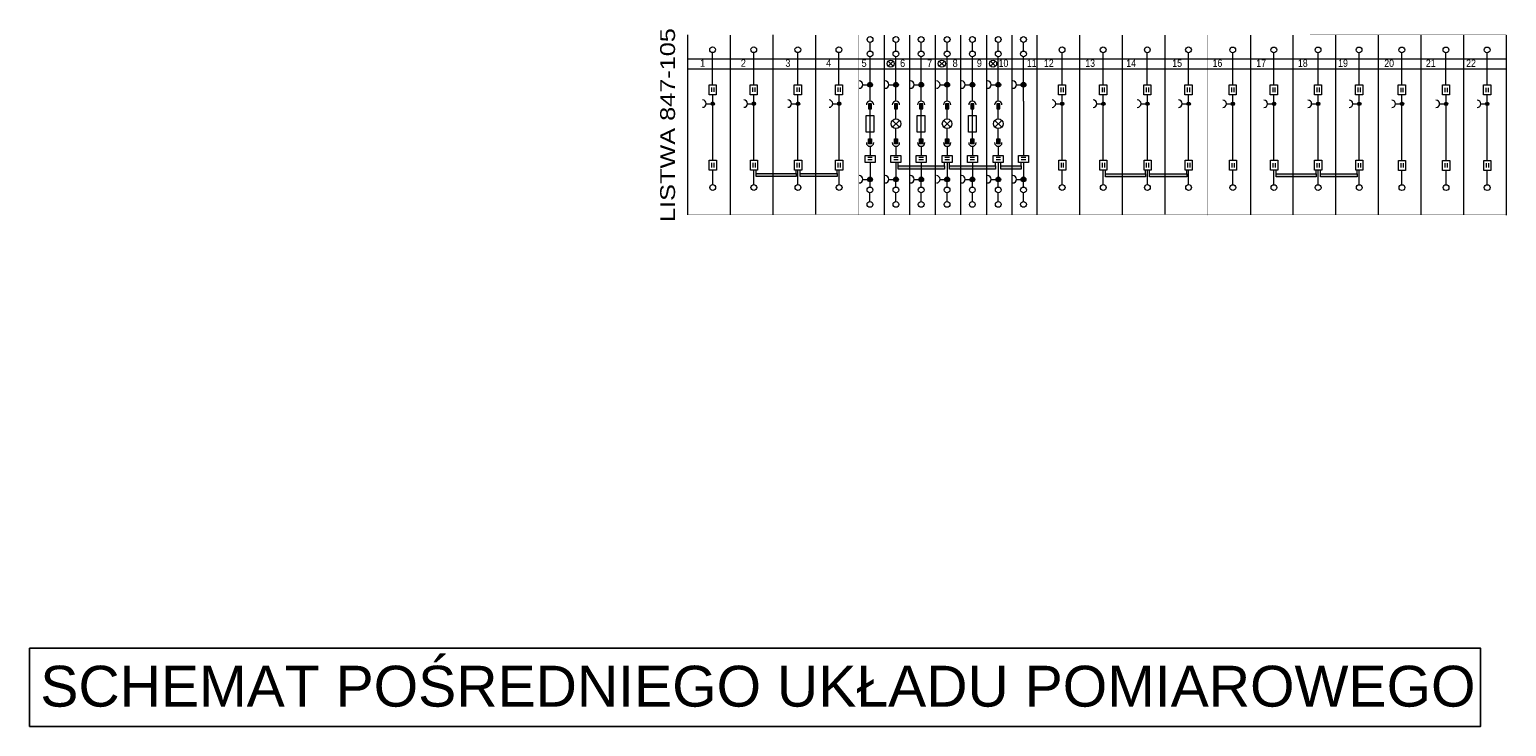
# Model space of a CAD drawing. Header units: centimetres. Extents: x -4644 to 5368, y -667 to 1552.
# Tile 47 of 48: x 3989 to 4856, y 614 to 1023. Entities that reach past the tile are written whole.
import ezdxf
from ezdxf.enums import TextEntityAlignment as Align

# ---------------------------------------------------------------- set-up
doc = ezdxf.new("R2010")
doc.units = ezdxf.units.CM
doc.header["$MEASUREMENT"] = 0
doc.layers.get('0').update_dxf_attribs({"linetype": 'CONTINUOUS'})
for name, color, linetype in [('Aparatura', 7, 'CONTINUOUS'), ('Schemat elektryczny', 7, 'CONTINUOUS'), ('tekst', 7, 'CONTINUOUS'), ('WARSTWA_1', 7, 'CONTINUOUS')]:
    doc.layers.add(name, color=color, linetype=linetype)
doc.styles.add('ARIAL', font='arial.ttf')
doc.styles.add('Arial h-20', font='ARIAL.TTF', dxfattribs={"height": 20})
doc.styles.add('Arial h-70', font='ARIAL.TTF', dxfattribs={"height": 70})

# ---------------------------------------------------------------- blocks, each defined once
blk = doc.blocks.new('WAGO 847-676_230_1001')
at = {"layer": 'Schemat elektryczny', "linetype": 'Continuous', "lineweight": 5}
for points in [[(373.5, -100.7, 1), (363.9, -100.7, 1)], [(425.9, -100.7, 1), (416.2, -100.7, 1)], [(476.9, -100.7, 1), (467.2, -100.7, 1)], [(529.3, -100.7, 1), (519.6, -100.7, 1)], [(580.3, -100.7, 1), (570.6, -100.7, 1)], [(632.7, -100.7, 1), (623, -100.7, 1)], [(683.7, -100.7, 1), (674, -100.7, 1)], [(54.5, -139, 1), (47.5, -139, 1)], [(137.6, -139, 1), (130.6, -139, 1)], [(226.7, -139, 1), (219.7, -139, 1)], [(309.9, -139, 1), (302.9, -139, 1)], [(371.9, -139.2), (365.5, -139.2), (365.5, -149.2), (371.9, -149.2)], [(424.3, -139.2), (417.9, -139.2), (417.9, -149.2), (424.3, -149.2)], [(475.3, -139.2), (468.9, -139.2), (468.9, -149.2), (475.3, -149.2)], [(527.7, -139.2), (521.3, -139.2), (521.3, -149.2), (527.7, -149.2)], [(578.6, -139.2), (572.3, -139.2), (572.3, -149.2), (578.6, -149.2)], [(631, -139.2), (624.7, -139.2), (624.7, -149.2), (631, -149.2)], [(760.4, -139.1, 1), (753.4, -139.1, 1)], [(843.6, -139.1, 1), (836.6, -139.1, 1)], [(932.6, -139.1, 1), (925.6, -139.1, 1)], [(1015.8, -139.1, 1), (1008.8, -139.1, 1)], [(1105.2, -139.3, 1), (1098.2, -139.3, 1)], [(1188.4, -139.3, 1), (1181.4, -139.3, 1)], [(1277.4, -139.3, 1), (1270.4, -139.3, 1)], [(1360.6, -139.3, 1), (1353.6, -139.3, 1)], [(1446.9, -139.4, 1), (1439.9, -139.4, 1)], [(1535.9, -139.4, 1), (1528.9, -139.4, 1)], [(1619.1, -139.4, 1), (1612.1, -139.4, 1)], [(365.5, -219.9), (371.9, -219.9), (371.9, -209.9), (365.5, -209.9)], [(417.9, -219.9), (424.3, -219.9), (424.3, -209.9), (417.9, -209.9)], [(468.9, -219.9), (475.3, -219.9), (475.3, -209.9), (468.9, -209.9)], [(521.3, -219.9), (527.7, -219.9), (527.7, -209.9), (521.3, -209.9)], [(572.3, -219.9), (578.6, -219.9), (578.6, -209.9), (572.3, -209.9)], [(624.7, -219.9), (631, -219.9), (631, -209.9), (624.7, -209.9)], [(519, -264.9), (425.9, -264.9), (425.9, -271), (519, -271)], [(622.4, -264.9), (529.3, -264.9), (529.3, -271), (622.4, -271)], [(674.3, -264.9), (632.7, -264.9), (632.7, -271), (674.3, -271)], [(219.3, -280.4), (138.4, -280.4), (138.4, -286.4), (219.3, -286.4)], [(302.4, -280.4), (227.7, -280.4), (227.7, -286.4), (302.4, -286.4)], [(373.5, -292, 1), (363.9, -292, 1)], [(425.9, -292, 1), (416.2, -292, 1)], [(476.9, -292, 1), (467.2, -292, 1)], [(529.3, -292, 1), (519.6, -292, 1)], [(580.3, -292, 1), (570.6, -292, 1)], [(632.7, -292, 1), (623, -292, 1)], [(683.7, -292, 1), (674, -292, 1)], [(925.3, -280.5), (844.3, -280.5), (844.3, -286.6), (925.3, -286.6)], [(1008.4, -280.5), (933.6, -280.5), (933.6, -286.6), (1008.4, -286.6)], [(1270, -280.7), (1189.1, -280.7), (1189.1, -286.7), (1270, -286.7)], [(1353.1, -280.7), (1278.4, -280.7), (1278.4, -286.7), (1353.1, -286.7)]]:
    blk.add_hatch(color=256, dxfattribs=at).paths.add_polyline_path(points)
for p, q in [((405.3, -52.9), (415.6, -63.2)), ((415.6, -52.9), (405.3, -63.2)), ((518.9, -52.9), (508.7, -63.2)), ((508.7, -52.9), (518.9, -63.2)), ((622.3, -52.9), (612.1, -63.2)), ((612.1, -52.9), (622.3, -63.2)), ((678.8, -133.9), (678.8, -243.4)), ((414.2, -172.7), (428, -186.4)), ((428, -172.7), (414.2, -186.4)), ((531.3, -172.7), (517.6, -186.4)), ((517.6, -172.7), (531.3, -186.4)), ((621, -172.7), (634.7, -186.4)), ((634.7, -172.7), (621, -186.4)), ((368.7, -225.1), (368.7, -243.4)), ((421.1, -225.1), (421.1, -243.4)), ((472.1, -225.1), (472.1, -243.4)), ((524.5, -225.1), (524.5, -243.4)), ((575.5, -225.1), (575.5, -243.4)), ((627.8, -225.1), (627.8, -243.4)), ((368.7, -257.8), (368.7, -296.9)), ((421.1, -257.8), (421.1, -296.9)), ((425.9, -264.9), (425.9, -257.8)), ((472.1, -257.8), (472.1, -296.9)), ((519, -264.9), (519, -257.8)), ((524.5, -257.8), (524.5, -296.9)), ((529.3, -264.9), (529.3, -257.8)), ((575.5, -257.8), (575.5, -296.9)), ((622.4, -264.9), (622.4, -257.8)), ((627.8, -257.8), (627.8, -296.9)), ((632.7, -264.9), (632.7, -257.8)), ((674.3, -264.9), (674.3, -257.8)), ((678.8, -257.8), (678.8, -296.9)), ((138.4, -280.4), (138.4, -273.3)), ((219.3, -280.4), (219.3, -273.3)), ((227.7, -280.4), (227.7, -273.3)), ((302.4, -280.4), (302.4, -273.3)), ((844.3, -280.5), (844.3, -273.4)), ((925.3, -280.5), (925.3, -273.4)), ((933.6, -280.5), (933.6, -273.4)), ((1008.4, -280.5), (1008.4, -273.4)), ((1189.1, -280.7), (1189.1, -273.6)), ((1270, -280.7), (1270, -273.6)), ((1278.4, -280.7), (1278.4, -273.6)), ((1353.1, -280.7), (1353.1, -273.6))]:
    blk.add_line(p, q, dxfattribs=at)
for points in [[(371.9, -139.2), (365.5, -139.2), (365.5, -149.2), (371.9, -149.2)], [(424.3, -139.2), (417.9, -139.2), (417.9, -149.2), (424.3, -149.2)], [(475.3, -139.2), (468.9, -139.2), (468.9, -149.2), (475.3, -149.2)], [(527.7, -139.2), (521.3, -139.2), (521.3, -149.2), (527.7, -149.2)], [(578.6, -139.2), (572.3, -139.2), (572.3, -149.2), (578.6, -149.2)], [(631, -139.2), (624.7, -139.2), (624.7, -149.2), (631, -149.2)], [(371.9, -219.9), (365.5, -219.9), (365.5, -209.9), (371.9, -209.9)], [(424.3, -219.9), (417.9, -219.9), (417.9, -209.9), (424.3, -209.9)], [(475.3, -219.9), (468.9, -219.9), (468.9, -209.9), (475.3, -209.9)], [(527.7, -219.9), (521.3, -219.9), (521.3, -209.9), (527.7, -209.9)], [(578.6, -219.9), (572.3, -219.9), (572.3, -209.9), (578.6, -209.9)], [(631, -219.9), (624.7, -219.9), (624.7, -209.9), (631, -209.9)], [(425.9, -264.9), (519, -264.9), (519, -271), (425.9, -271)], [(529.3, -264.9), (622.4, -264.9), (622.4, -271), (529.3, -271)], [(632.7, -264.9), (674.3, -264.9), (674.3, -271), (632.7, -271)], [(138.4, -280.4), (219.3, -280.4), (219.3, -286.4), (138.4, -286.4)], [(227.7, -280.4), (302.4, -280.4), (302.4, -286.4), (227.7, -286.4)], [(844.3, -280.5), (925.3, -280.5), (925.3, -286.6), (844.3, -286.6)], [(933.6, -280.5), (1008.4, -280.5), (1008.4, -286.6), (933.6, -286.6)], [(1189.1, -280.7), (1270, -280.7), (1270, -286.7), (1189.1, -286.7)], [(1278.4, -280.7), (1353.1, -280.7), (1353.1, -286.7), (1278.4, -286.7)]]:
    blk.add_lwpolyline(points, close=True, dxfattribs=at)
for centre, radius in [((50.7, -29.9), 5.83), ((133.8, -29.9), 5.83), ((222.9, -29.9), 5.83), ((306, -29.9), 5.83), ((368.7, -9.1), 5.83), ((421.1, -9.1), 5.83), ((472.1, -9.1), 5.83), ((524.5, -9.1), 5.83), ((575.5, -9.1), 5.83), ((627.8, -9.1), 5.83), ((678.8, -9.1), 5.83), ((756.6, -30), 5.83), ((839.7, -30), 5.83), ((928.9, -30), 5.83), ((1012, -30), 5.83), ((1101.4, -30.2), 5.83), ((1184.5, -30.2), 5.83), ((1273.7, -30.2), 5.83), ((1356.7, -30.2), 5.83), ((1443, -30.3), 5.83), ((1532.2, -30.3), 5.83), ((1615.3, -30.3), 5.83), ((368.7, -38.4), 5.83), ((410.4, -58), 7.24), ((421.1, -38.4), 5.83), ((472.1, -38.4), 5.83), ((513.8, -58), 7.24), ((524.5, -38.4), 5.83), ((575.5, -38.4), 5.83), ((617.2, -58), 7.24), ((627.8, -38.4), 5.83), ((678.8, -38.4), 5.83), ((368.7, -100.7), 4.83), ((421.1, -100.7), 4.83), ((472.1, -100.7), 4.83), ((524.5, -100.7), 4.83), ((575.5, -100.7), 4.83), ((627.8, -100.7), 4.83), ((678.8, -100.7), 4.83), ((51, -139), 3.5), ((134.1, -139), 3.5), ((223.2, -139), 3.5), ((306.4, -139), 3.5), ((756.9, -139.1), 3.5), ((840.1, -139.1), 3.5), ((929.1, -139.1), 3.5), ((1012.3, -139.1), 3.5), ((1101.7, -139.3), 3.5), ((1184.9, -139.3), 3.5), ((1273.9, -139.3), 3.5), ((1357.1, -139.3), 3.5), ((1443.4, -139.4), 3.5), ((1532.4, -139.4), 3.5), ((1615.6, -139.4), 3.5), ((421.1, -179.5), 9.74), ((524.5, -179.5), 9.74), ((627.8, -179.5), 9.74), ((368.7, -292), 4.83), ((421.1, -292), 4.83), ((472.1, -292), 4.83), ((524.5, -292), 4.83), ((575.5, -292), 4.83), ((627.8, -292), 4.83), ((678.8, -292), 4.83), ((50.9, -308.3), 5.83), ((134, -308.3), 5.83), ((223.2, -308.3), 5.83), ((306.3, -308.3), 5.83), ((368.6, -313.3), 5.83), ((421, -313.3), 5.83), ((472, -313.3), 5.83), ((524.4, -313.3), 5.83), ((575.4, -313.3), 5.83), ((627.8, -313.3), 5.83), ((678.8, -313.3), 5.83), ((756.9, -308.4), 5.83), ((840, -308.4), 5.83), ((929.1, -308.4), 5.83), ((1012.2, -308.4), 5.83), ((1101.7, -308.6), 5.83), ((1184.7, -308.6), 5.83), ((1273.9, -308.6), 5.83), ((1357, -308.6), 5.83), ((1443.3, -308.7), 5.83), ((1532.4, -308.7), 5.83), ((1615.5, -308.7), 5.83), ((368.6, -342.6), 5.83), ((421, -342.6), 5.83), ((472, -342.6), 5.83), ((524.4, -342.6), 5.83), ((575.4, -342.6), 5.83), ((627.8, -342.6), 5.83), ((678.8, -342.6), 5.83)]:
    blk.add_circle(centre, radius, dxfattribs=at)
for centre, start, end in [((346.9, -100.4), 270, 90), ((399.3, -100.4), 270, 90), ((450.3, -100.4), 270, 90), ((502.7, -100.4), 270, 90), ((553.7, -100.4), 270, 90), ((606, -100.4), 270, 90), ((657, -100.4), 270, 90), ((30.5, -138.8), 270, 90), ((113.7, -138.8), 270, 90), ((202.7, -138.8), 270, 90), ((285.9, -138.8), 270, 90), ((368.7, -141.4), 0, 180), ((421.1, -141.4), 0, 180), ((472.1, -141.4), 0, 180), ((524.5, -141.4), 0, 180), ((575.5, -141.4), 0, 180), ((627.8, -141.4), 0, 180), ((736.4, -138.9), 270, 90), ((819.6, -138.9), 270, 90), ((908.7, -138.9), 270, 90), ((991.9, -138.9), 270, 90), ((1081.2, -139.1), 270, 90), ((1164.4, -139.1), 270, 90), ((1253.4, -139.1), 270, 90), ((1336.6, -139.1), 270, 90), ((1422.9, -139.2), 270, 90), ((1512, -139.2), 270, 90), ((1595.2, -139.2), 270, 90), ((368.7, -217.7), 180, 0), ((421.1, -217.7), 180, 0), ((472.1, -217.7), 180, 0), ((524.5, -217.7), 180, 0), ((575.5, -217.7), 180, 0), ((627.8, -217.7), 180, 0), ((346.9, -291.8), 270, 90), ((399.3, -291.8), 270, 90), ((450.3, -291.8), 270, 90), ((502.7, -291.8), 270, 90), ((553.7, -291.8), 270, 90), ((606, -291.8), 270, 90), ((657, -291.8), 270, 90)]:
    blk.add_arc(centre, 7.44, start, end, dxfattribs=at)
at = {"layer": 'WARSTWA_1', "lineweight": 5}
for points in [[(0, 0, 0, 0.645, 0), (1654, 0, 0.645, 0.78, 0)], [(0, -363.5, 0.78, 0.78, 0), (1654, -363.5, 0.78, 0.78, 0)]]:
    blk.add_lwpolyline(points, format="xyseb", dxfattribs=at)
at = {"layer": 'WARSTWA_1', "lineweight": 5, "const_width": 0.78}
for points in [[(344.8, -0.2), (344.8, -364.3)], [(1050.7, -0.3), (1050.7, -364.4)], [(1395.5, -0.5), (1395.5, -363.5)], [(1654, -0.6), (1654, -363.6)]]:
    blk.add_lwpolyline(points, dxfattribs=at)
at = {"layer": 'WARSTWA_1', "lineweight": 5}
for points in [[(0, 0), (0, -363.5)], [(86.3, -0.1), (86.3, -363.5)], [(86.3, -9.2), (86.3, -363.5)], [(172.3, 0), (172.3, -363.5)], [(258.5, -0.1), (258.5, -362.5)], [(258.5, -9.2), (258.5, -362.5)], [(368.7, -32.6), (368.7, -14.9)], [(397.2, -0.5), (397.2, -363.5)], [(421.1, -32.6), (421.1, -14.9)], [(448.2, -0.1), (448.2, -363.5)], [(472.1, -32.6), (472.1, -14.9)], [(500.6, -0.5), (500.6, -363.5)], [(524.5, -32.6), (524.5, -14.9)], [(551.5, -0.1), (551.5, -363.5)], [(575.5, -32.6), (575.5, -14.9)], [(603.9, -0.5), (603.9, -363.5)], [(627.8, -32.6), (627.8, -14.9)], [(654.9, -0.1), (654.9, -363.5)], [(678.8, -32.6), (678.8, -14.9)], [(705.9, -0.1), (705.9, -363.5)], [(792.2, -0.2), (792.2, -363.6)], [(792.2, -9.3), (792.2, -363.6)], [(878.2, -0.1), (878.2, -363.6)], [(964.4, -0.2), (964.4, -362.6)], [(964.4, -9.3), (964.4, -362.6)], [(1137, -0.4), (1137, -363.8)], [(1137, -9.5), (1137, -363.8)], [(1223, -0.3), (1223, -363.8)], [(1309.2, -0.4), (1309.2, -362.8)], [(1309.2, -9.5), (1309.2, -362.8)], [(1395.5, -0.5), (1395.5, -363.9)], [(1395.5, -9.6), (1395.5, -363.9)], [(1481.5, -0.4), (1481.5, -363.9)], [(1567.7, -0.5), (1567.7, -362.9)], [(1567.7, -9.6), (1567.7, -362.9)], [(1654, -0.1), (1654, -364)], [(1654, -9.7), (1654, -364)], [(0, -48), (1654, -48)], [(50.7, -100.6), (50.7, -35.7)], [(133.8, -100.6), (133.8, -35.7)], [(222.9, -100.6), (222.9, -35.7)], [(306, -100.6), (306, -35.7)], [(368.7, -133.9), (368.7, -44.3)], [(421.1, -133.9), (421.1, -44.3)], [(472.1, -133.9), (472.1, -44.3)], [(524.5, -133.9), (524.5, -44.3)], [(575.5, -133.9), (575.5, -44.3)], [(627.8, -133.9), (627.8, -44.3)], [(678.8, -133.9), (678.8, -44.3)], [(756.6, -100.8), (756.6, -35.8)], [(839.7, -100.8), (839.7, -35.8)], [(928.9, -100.8), (928.9, -35.8)], [(1012, -100.8), (1012, -35.8)], [(1101.4, -101), (1101.4, -36)], [(1184.5, -101), (1184.5, -36)], [(1273.7, -101), (1273.7, -36)], [(1356.7, -101), (1356.7, -36)], [(1443, -101.1), (1443, -36.1)], [(1532.2, -101.1), (1532.2, -36.1)], [(1615.3, -101.1), (1615.3, -36.1)], [(0, -68.4), (1654, -68.4)], [(43.5, -100.6), (57.9, -100.6), (57.9, -120.9), (43.5, -120.9), (43.5, -100.6)], [(43.5, -100.6), (57.9, -100.6), (57.9, -120.9), (43.5, -120.9), (43.5, -100.6)], [(48.4, -106.2), (48.4, -115.3)], [(48.4, -106.2), (48.4, -115.3)], [(53, -106.2), (53, -115.3)], [(53, -106.2), (53, -115.3)], [(126.6, -100.6), (141, -100.6), (141, -120.9), (126.6, -120.9), (126.6, -100.6)], [(131.4, -106.2), (131.4, -115.3)], [(136.1, -106.2), (136.1, -115.3)], [(215.7, -100.6), (230.2, -100.6), (230.2, -120.9), (215.7, -120.9), (215.7, -100.6)], [(215.7, -100.6), (230.2, -100.6), (230.2, -120.9), (215.7, -120.9), (215.7, -100.6)], [(220.6, -106.2), (220.6, -115.3)], [(220.6, -106.2), (220.6, -115.3)], [(225.3, -106.2), (225.3, -115.3)], [(225.3, -106.2), (225.3, -115.3)], [(298.8, -100.6), (313.3, -100.6), (313.3, -120.9), (298.8, -120.9), (298.8, -100.6)], [(303.7, -106.2), (303.7, -115.3)], [(308.4, -106.2), (308.4, -115.3)], [(354.3, -100.7), (363.9, -100.7)], [(406.7, -100.7), (416.2, -100.7)], [(457.7, -100.7), (467.2, -100.7)], [(510.1, -100.7), (519.6, -100.7)], [(561.1, -100.7), (570.6, -100.7)], [(613.5, -100.7), (623, -100.7)], [(664.5, -100.7), (674, -100.7)], [(749.4, -100.8), (763.8, -100.8), (763.8, -121), (749.4, -121), (749.4, -100.8)], [(749.4, -100.8), (763.8, -100.8), (763.8, -121), (749.4, -121), (749.4, -100.8)], [(754.3, -106.3), (754.3, -115.5)], [(754.3, -106.3), (754.3, -115.5)], [(759, -106.3), (759, -115.5)], [(759, -106.3), (759, -115.5)], [(832.5, -100.8), (846.9, -100.8), (846.9, -121), (832.5, -121), (832.5, -100.8)], [(837.4, -106.3), (837.4, -115.5)], [(842, -106.3), (842, -115.5)], [(921.7, -100.8), (936.1, -100.8), (936.1, -121), (921.7, -121), (921.7, -100.8)], [(921.7, -100.8), (936.1, -100.8), (936.1, -121), (921.7, -121), (921.7, -100.8)], [(926.5, -106.3), (926.5, -115.5)], [(926.5, -106.3), (926.5, -115.5)], [(931.2, -106.3), (931.2, -115.5)], [(931.2, -106.3), (931.2, -115.5)], [(1004.7, -100.8), (1019.2, -100.8), (1019.2, -121), (1004.7, -121), (1004.7, -100.8)], [(1009.6, -106.3), (1009.6, -115.5)], [(1014.3, -106.3), (1014.3, -115.5)], [(1094.2, -101), (1108.6, -101), (1108.6, -121.2), (1094.2, -121.2), (1094.2, -101)], [(1094.2, -101), (1108.6, -101), (1108.6, -121.2), (1094.2, -121.2), (1094.2, -101)], [(1099.1, -106.5), (1099.1, -115.6)], [(1099.1, -106.5), (1099.1, -115.6)], [(1103.7, -106.5), (1103.7, -115.6)], [(1103.7, -106.5), (1103.7, -115.6)], [(1177.3, -101), (1191.7, -101), (1191.7, -121.2), (1177.3, -121.2), (1177.3, -101)], [(1182.1, -106.5), (1182.1, -115.6)], [(1186.8, -106.5), (1186.8, -115.6)], [(1266.4, -101), (1280.9, -101), (1280.9, -121.2), (1266.4, -121.2), (1266.4, -101)], [(1266.4, -101), (1280.9, -101), (1280.9, -121.2), (1266.4, -121.2), (1266.4, -101)], [(1271.3, -106.5), (1271.3, -115.6)], [(1271.3, -106.5), (1271.3, -115.6)], [(1276, -106.5), (1276, -115.6)], [(1276, -106.5), (1276, -115.6)], [(1349.5, -101), (1364, -101), (1364, -121.2), (1349.5, -121.2), (1349.5, -101)], [(1354.4, -106.5), (1354.4, -115.6)], [(1359.1, -106.5), (1359.1, -115.6)], [(1435.8, -101.1), (1450.2, -101.1), (1450.2, -121.3), (1435.8, -121.3), (1435.8, -101.1)], [(1440.7, -106.6), (1440.7, -115.7)], [(1445.3, -106.6), (1445.3, -115.7)], [(1524.9, -101.1), (1539.4, -101.1), (1539.4, -121.3), (1524.9, -121.3), (1524.9, -101.1)], [(1524.9, -101.1), (1539.4, -101.1), (1539.4, -121.3), (1524.9, -121.3), (1524.9, -101.1)], [(1529.8, -106.6), (1529.8, -115.7)], [(1529.8, -106.6), (1529.8, -115.7)], [(1534.5, -106.6), (1534.5, -115.7)], [(1534.5, -106.6), (1534.5, -115.7)], [(1608, -101.1), (1622.5, -101.1), (1622.5, -121.3), (1608, -121.3), (1608, -101.1)], [(1612.9, -106.6), (1612.9, -115.7)], [(1617.6, -106.6), (1617.6, -115.7)], [(37.9, -139), (47.5, -139)], [(51, -252), (51, -120.9)], [(121.1, -139), (130.6, -139)], [(134, -252), (134, -120.9)], [(210.2, -139), (219.7, -139)], [(223.2, -252), (223.2, -120.9)], [(293.4, -139), (302.9, -139)], [(306.3, -252), (306.3, -120.9)], [(743.9, -139.1), (753.4, -139.1)], [(756.9, -252.2), (756.9, -121)], [(827, -139.1), (836.6, -139.1)], [(840, -252.2), (840, -121)], [(916.1, -139.1), (925.6, -139.1)], [(929.1, -252.2), (929.1, -121)], [(999.3, -139.1), (1008.8, -139.1)], [(1012.2, -252.2), (1012.2, -121)], [(1088.6, -139.3), (1098.2, -139.3)], [(1101.7, -252.3), (1101.7, -121.2)], [(1171.8, -139.3), (1181.4, -139.3)], [(1184.7, -252.3), (1184.7, -121.2)], [(1260.9, -139.3), (1270.4, -139.3)], [(1273.9, -252.3), (1273.9, -121.2)], [(1344.1, -139.3), (1353.6, -139.3)], [(1357, -252.3), (1357, -121.2)], [(1430.3, -139.4), (1439.9, -139.4)], [(1443.3, -252.4), (1443.3, -121.3)], [(1519.4, -139.4), (1528.9, -139.4)], [(1532.4, -252.4), (1532.4, -121.3)], [(1602.6, -139.4), (1612.1, -139.4)], [(1615.5, -252.4), (1615.5, -121.3)], [(360.8, -196.3), (360.8, -162.8), (376.2, -162.8), (376.2, -196.3), (360.8, -196.3)], [(368.7, -209.9), (368.7, -149.2)], [(421.1, -169.8), (421.1, -149.2)], [(464.2, -196.3), (464.2, -162.8), (479.6, -162.8), (479.6, -196.3), (464.2, -196.3)], [(472.1, -209.9), (472.1, -149.2)], [(524.5, -169.8), (524.5, -149.2)], [(567.6, -196.3), (567.6, -162.8), (583, -162.8), (583, -196.3), (567.6, -196.3)], [(575.5, -209.9), (575.5, -149.2)], [(627.8, -169.8), (627.8, -149.2)], [(421.1, -209.9), (421.1, -189.3)], [(524.5, -209.9), (524.5, -189.3)], [(627.8, -209.9), (627.8, -189.3)], [(44, -253), (58.4, -253), (58.4, -273.3), (44, -273.3), (44, -253)], [(44, -253), (58.4, -253), (58.4, -273.3), (44, -273.3), (44, -253)], [(48.7, -258.6), (48.7, -267.7)], [(48.7, -258.6), (48.7, -267.7)], [(53.3, -258.6), (53.3, -267.7)], [(53.3, -258.6), (53.3, -267.7)], [(127.1, -253), (141.5, -253), (141.5, -273.3), (127.1, -273.3), (127.1, -253)], [(131.7, -258.6), (131.7, -267.7)], [(136.4, -258.6), (136.4, -267.7)], [(216.2, -253), (230.7, -253), (230.7, -273.3), (216.2, -273.3), (216.2, -253)], [(216.2, -253), (230.7, -253), (230.7, -273.3), (216.2, -273.3), (216.2, -253)], [(220.9, -258.6), (220.9, -267.7)], [(220.9, -258.6), (220.9, -267.7)], [(225.6, -258.6), (225.6, -267.7)], [(225.6, -258.6), (225.6, -267.7)], [(299.3, -253), (313.8, -253), (313.8, -273.3), (299.3, -273.3), (299.3, -253)], [(304, -258.6), (304, -267.7)], [(308.7, -258.6), (308.7, -267.7)], [(378.8, -243.4), (378.8, -257.8), (358.6, -257.8), (358.6, -243.4), (378.8, -243.4)], [(373.2, -248), (364.1, -248)], [(373.2, -252.7), (364.1, -252.7)], [(431.2, -243.4), (431.2, -257.8), (411, -257.8), (411, -243.4), (431.2, -243.4)], [(425.6, -248), (416.5, -248)], [(425.6, -252.7), (416.5, -252.7)], [(482.2, -243.4), (482.2, -257.8), (462, -257.8), (462, -243.4), (482.2, -243.4)], [(476.6, -248), (467.5, -248)], [(476.6, -252.7), (467.5, -252.7)], [(534.6, -243.4), (534.6, -257.8), (514.3, -257.8), (514.3, -243.4), (534.6, -243.4)], [(529, -248), (519.9, -248)], [(529, -252.7), (519.9, -252.7)], [(585.6, -243.4), (585.6, -257.8), (565.3, -257.8), (565.3, -243.4), (585.6, -243.4)], [(580, -248), (570.9, -248)], [(580, -252.7), (570.9, -252.7)], [(638, -243.4), (638, -257.8), (617.7, -257.8), (617.7, -243.4), (638, -243.4)], [(632.4, -248), (623.3, -248)], [(632.4, -252.7), (623.3, -252.7)], [(689, -243.4), (689, -257.8), (668.7, -257.8), (668.7, -243.4), (689, -243.4)], [(683.4, -248), (674.3, -248)], [(683.4, -252.7), (674.3, -252.7)], [(749.9, -253.2), (764.4, -253.2), (764.4, -273.4), (749.9, -273.4), (749.9, -253.2)], [(749.9, -253.2), (764.4, -253.2), (764.4, -273.4), (749.9, -273.4), (749.9, -253.2)], [(754.6, -258.7), (754.6, -267.9)], [(754.6, -258.7), (754.6, -267.9)], [(759.2, -258.7), (759.2, -267.9)], [(759.2, -258.7), (759.2, -267.9)], [(833, -253.2), (847.4, -253.2), (847.4, -273.4), (833, -273.4), (833, -253.2)], [(837.7, -258.7), (837.7, -267.9)], [(842.3, -258.7), (842.3, -267.9)], [(922.2, -253.2), (936.6, -253.2), (936.6, -273.4), (922.2, -273.4), (922.2, -253.2)], [(922.2, -253.2), (936.6, -253.2), (936.6, -273.4), (922.2, -273.4), (922.2, -253.2)], [(926.8, -258.7), (926.8, -267.9)], [(926.8, -258.7), (926.8, -267.9)], [(931.5, -258.7), (931.5, -267.9)], [(931.5, -258.7), (931.5, -267.9)], [(1005.3, -253.2), (1019.7, -253.2), (1019.7, -273.4), (1005.3, -273.4), (1005.3, -253.2)], [(1009.9, -258.7), (1009.9, -267.9)], [(1014.6, -258.7), (1014.6, -267.9)], [(1094.7, -253.3), (1109.1, -253.3), (1109.1, -273.6), (1094.7, -273.6), (1094.7, -253.3)], [(1094.7, -253.3), (1109.1, -253.3), (1109.1, -273.6), (1094.7, -273.6), (1094.7, -253.3)], [(1099.4, -258.9), (1099.4, -268)], [(1099.4, -258.9), (1099.4, -268)], [(1104, -258.9), (1104, -268)], [(1104, -258.9), (1104, -268)], [(1177.8, -253.3), (1192.2, -253.3), (1192.2, -273.6), (1177.8, -273.6), (1177.8, -253.3)], [(1182.4, -258.9), (1182.4, -268)], [(1187.1, -258.9), (1187.1, -268)], [(1266.9, -253.3), (1281.4, -253.3), (1281.4, -273.6), (1266.9, -273.6), (1266.9, -253.3)], [(1266.9, -253.3), (1281.4, -253.3), (1281.4, -273.6), (1266.9, -273.6), (1266.9, -253.3)], [(1271.6, -258.9), (1271.6, -268)], [(1271.6, -258.9), (1271.6, -268)], [(1276.3, -258.9), (1276.3, -268)], [(1276.3, -258.9), (1276.3, -268)], [(1350, -253.3), (1364.5, -253.3), (1364.5, -273.6), (1350, -273.6), (1350, -253.3)], [(1354.7, -258.9), (1354.7, -268)], [(1359.4, -258.9), (1359.4, -268)], [(1436.3, -253.5), (1450.7, -253.5), (1450.7, -273.7), (1436.3, -273.7), (1436.3, -253.5)], [(1441, -259), (1441, -268.1)], [(1445.6, -259), (1445.6, -268.1)], [(1525.5, -253.5), (1539.9, -253.5), (1539.9, -273.7), (1525.5, -273.7), (1525.5, -253.5)], [(1525.5, -253.5), (1539.9, -253.5), (1539.9, -273.7), (1525.5, -273.7), (1525.5, -253.5)], [(1530.1, -259), (1530.1, -268.1)], [(1530.1, -259), (1530.1, -268.1)], [(1534.8, -259), (1534.8, -268.1)], [(1534.8, -259), (1534.8, -268.1)], [(1608.5, -253.5), (1623, -253.5), (1623, -273.7), (1608.5, -273.7), (1608.5, -253.5)], [(1613.2, -259), (1613.2, -268.1)], [(1617.9, -259), (1617.9, -268.1)], [(50.9, -302.5), (50.9, -273.5)], [(50.9, -302.5), (50.9, -273.5)], [(134, -302.5), (134, -273.5)], [(223.2, -302.5), (223.2, -273.5)], [(223.2, -302.5), (223.2, -273.5)], [(306.3, -302.5), (306.3, -273.5)], [(354.3, -292), (363.9, -292)], [(368.7, -308), (368.7, -291.8)], [(406.7, -292), (416.2, -292)], [(421.1, -308), (421.1, -291.8)], [(457.7, -292), (467.2, -292)], [(472.1, -308), (472.1, -291.8)], [(510.1, -292), (519.6, -292)], [(524.5, -308), (524.5, -291.8)], [(561.1, -292), (570.6, -292)], [(575.5, -308), (575.5, -291.8)], [(613.5, -292), (623, -292)], [(627.8, -308), (627.8, -291.8)], [(664.5, -292), (674, -292)], [(678.8, -308), (678.8, -291.8)], [(756.9, -302.6), (756.9, -273.6)], [(756.9, -302.6), (756.9, -273.6)], [(840, -302.6), (840, -273.6)], [(929.1, -302.6), (929.1, -273.6)], [(929.1, -302.6), (929.1, -273.6)], [(1012.2, -302.6), (1012.2, -273.6)], [(1101.7, -302.8), (1101.7, -273.8)], [(1101.7, -302.8), (1101.7, -273.8)], [(1184.7, -302.8), (1184.7, -273.8)], [(1273.9, -302.8), (1273.9, -273.8)], [(1273.9, -302.8), (1273.9, -273.8)], [(1357, -302.8), (1357, -273.8)], [(1443.3, -302.9), (1443.3, -273.9)], [(1532.4, -302.9), (1532.4, -273.9)], [(1532.4, -302.9), (1532.4, -273.9)], [(1615.5, -302.9), (1615.5, -273.9)], [(368.6, -336.8), (368.6, -319.1)], [(421, -336.8), (421, -319.1)], [(472, -336.8), (472, -319.1)], [(524.4, -336.8), (524.4, -319.1)], [(575.4, -336.8), (575.4, -319.1)], [(627.8, -336.8), (627.8, -319.1)], [(678.8, -336.8), (678.8, -319.1)]]:
    blk.add_lwpolyline(points, dxfattribs=at)
at = {"layer": 'WARSTWA_1', "style": 'ARIAL', "width": 1.219896}
blk.add_text('LISTWA 847-105', height=30, rotation=89.9993, dxfattribs=at).set_placement((-25.2, -378), (-25.2, 13.8), align=Align.FIT)
at = {"layer": 'WARSTWA_1', "lineweight": 5, "style": 'Arial h-20'}
for s, width, p, p2 in [('1', 0.884179, (25.4, -64.4), (35.7, -64.4)), ('2', 0.884179, (107.7, -64.3), (118, -64.3)), ('3', 0.884179, (197.7, -64.4), (208, -64.4)), ('4', 0.884179, (280, -64.3), (290.3, -64.3)), ('5', 0.900127, (351.5, -64.6), (361.9, -64.6)), ('6', 0.900127, (429.3, -64.6), (439.8, -64.6)), ('7', 0.900127, (483.9, -64.6), (494.3, -64.6)), ('8', 0.900127, (535.4, -64.6), (545.9, -64.6)), ('9', 0.884179, (584.5, -64.6), (594.8, -64.6)), ('10', 0.846787, (628.4, -64.5), (648.1, -64.5)), ('11', 0.846787, (685.5, -64.5), (705.2, -64.5)), ('12', 0.846787, (720.1, -64.5), (739.8, -64.5)), ('13', 0.846787, (803.6, -64.5), (823.3, -64.5)), ('14', 0.846787, (886.4, -64.5), (906.1, -64.5)), ('15', 0.846787, (979.3, -64.5), (999, -64.5)), ('16', 0.846787, (1060.7, -64.5), (1080.4, -64.5)), ('17', 0.846787, (1149, -64.5), (1168.7, -64.5)), ('18', 0.846787, (1233.1, -64.5), (1252.8, -64.5)), ('19', 0.846787, (1314.4, -64.5), (1334.1, -64.5)), ('20', 0.846787, (1407.5, -64.6), (1427.2, -64.6)), ('21', 0.846787, (1491.6, -64.6), (1511.3, -64.6)), ('22', 0.846787, (1572.9, -64.6), (1592.6, -64.6))]:
    blk.add_text(s, height=15, dxfattribs=dict(at, width=width)).set_placement(p, p2, align=Align.FIT)

msp = doc.modelspace()

# ---------------------------------------------------------------- linework, layer by layer
msp.add_lwpolyline([(3989.27, 659.9), (4840.48, 659.9), (4840.48, 613.94), (3989.27, 613.94)], close=True)

# ---------------------------------------------------------------- block references
at = {"layer": 'Aparatura', "linetype": 'Continuous', "xscale": 0.2904, "yscale": 0.2904, "zscale": 0.2904}
msp.add_blockref('WAGO 847-676_230_1001', (4375.26, 1019.92), dxfattribs=at)

# ---------------------------------------------------------------- texts
at = {"layer": 'tekst', "color": 3, "style": 'Arial h-70'}
msp.add_text('SCHEMAT POŚREDNIEGO UKŁADU POMIAROWEGO', height=24, dxfattribs=at).set_placement((3995.59, 625.59))

doc.saveas('drawing.dxf')
